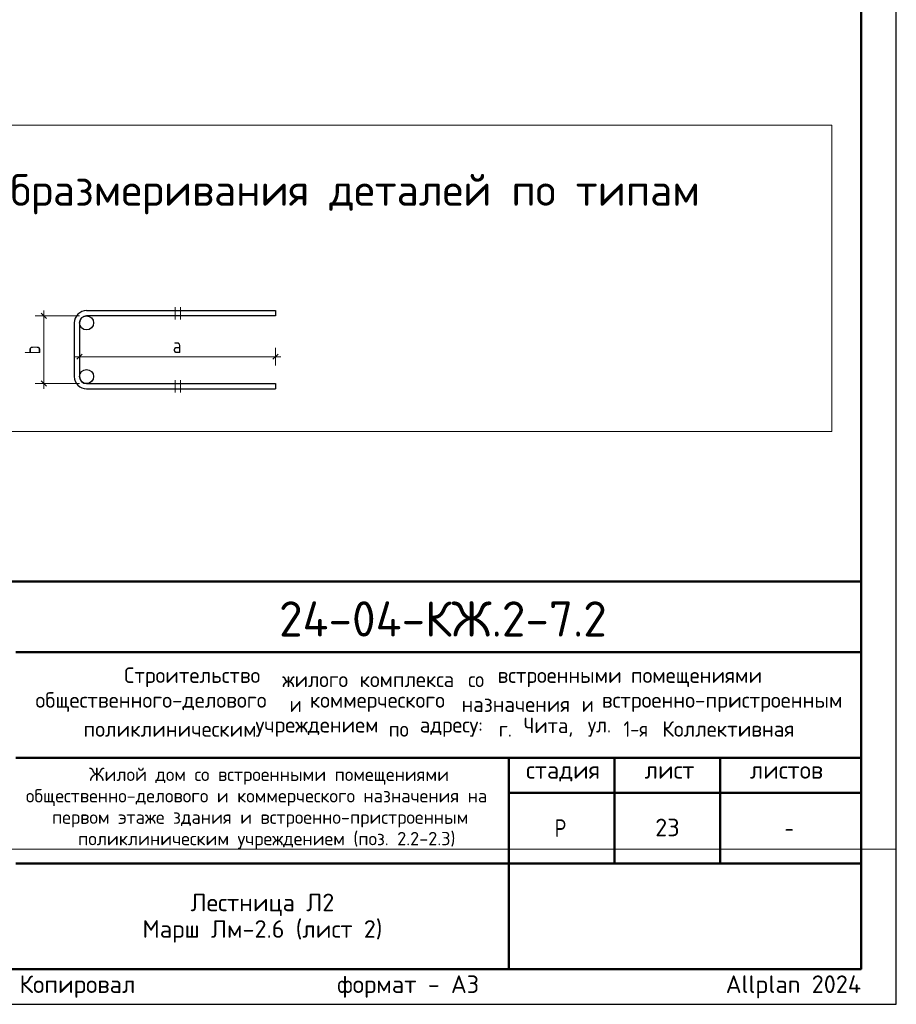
# Model space of a CAD drawing. Header units: millimetres. Extents: x 0 to 21000, y 0 to 14855.
# Tile 14 of 25: x 14777 to 21000, y 0 to 6987. Entities that reach past the tile are written whole.
import ezdxf

# ---------------------------------------------------------------- set-up
doc = ezdxf.new("R2010")
doc.units = ezdxf.units.MM
doc.layers.add('Standard', color=7, linetype='Continuous', lineweight=25)
doc.layers.add('Надписи', color=7, linetype='Continuous', lineweight=25)
doc.styles.add('ISOCPEUR', font='txt')

msp = doc.modelspace()

# ---------------------------------------------------------------- linework, layer by layer
at = {"layer": 'Standard', "color": 7, "linetype": 'Continuous', "lineweight": 25, "transparency": 33554687}
for p, q in [((14929.4, 4904.3), (14966.9, 4866.8)), ((15164.2, 4835.6), (15164.2, 4455.1)), ((15201.7, 4835.6), (15201.7, 4455.1)), ((15183, 4577.3), (15220.5, 4614.8)), ((16573.5, 4577.3), (16611, 4614.8)), ((14929.4, 4423.8), (14966.9, 4386.3)), ((15251.7, 4405.1), (16592.2, 4405.1)), ((16592.2, 4405.1), (16592.2, 4367.6)), ((15251.7, 4367.6), (16592.2, 4367.6)), ((20750, 250), (20750, 3000)), ((11500, 250), (20750, 250)), ((11500, 250), (20750, 250)), ((11500, 250), (20750, 250))]:
    msp.add_line(p, q, dxfattribs=at)
at = {"layer": 'Standard', "color": 7, "linetype": 'Continuous', "lineweight": 13, "transparency": 33554687}
for p, q in [((14948.2, 4885.6), (14948.2, 4923.1)), ((15881, 4948.1), (15881, 4860.6)), ((15918.5, 4860.6), (15918.5, 4948.1)), ((14948.2, 4885.6), (14885.7, 4885.6)), ((14948.2, 4885.6), (15010.7, 4885.6)), ((14948.2, 4885.6), (15201.7, 4885.6)), ((15201.7, 4596), (15201.7, 4658.5)), ((16592.2, 4596), (16592.2, 4658.5)), ((15201.7, 4596), (15164.2, 4596)), ((15201.7, 4596), (15201.7, 4533.5)), ((15201.7, 4596), (16592.2, 4596)), ((16592.2, 4596), (16592.2, 4533.5)), ((16592.2, 4596), (16629.7, 4596)), ((14948.2, 4405.1), (14885.7, 4405.1)), ((14948.2, 4405.1), (15010.7, 4405.1)), ((14948.2, 4405.1), (15201.7, 4405.1)), ((14948.2, 4405.1), (14948.2, 4367.6)), ((15881, 4430.1), (15881, 4342.6)), ((15918.5, 4342.6), (15918.5, 4430.1))]:
    msp.add_line(p, q, dxfattribs=at)
at = {"layer": 'Standard', "color": 7, "linetype": 'Continuous', "lineweight": 50, "transparency": 33554687}
for p, q in [((11500, 3000), (20750, 3000)), ((14750, 2500), (20750, 2500)), ((14750, 1750), (20750, 1750)), ((18250, 1000), (18250, 1750)), ((19000, 1000), (19000, 1750)), ((19750, 1000), (19750, 1750)), ((18250, 1500), (20750, 1500)), ((14750, 1000), (20750, 1000)), ((18250, 250), (18250, 1000)), ((18250, 250), (18250, 1000))]:
    msp.add_line(p, q, dxfattribs=at)
at = {"layer": 'Standard', "color": 7, "linetype": 'Continuous', "lineweight": 13, "transparency": 33554687}
for points in [[(0, 14855), (0, 1100), (21000, 1100), (21000, 14855)], [(20542.5, 6238.6), (11746.9, 6238.6), (11746.9, 4065.8), (20542.5, 4065.8), (20542.5, 6238.6)], [(14948.2, 4885.6), (14948.2, 4563.2), (14948.2, 4563.2), (14948.2, 4405.1)]]:
    msp.add_lwpolyline(points, dxfattribs=at)
at = {"layer": 'Standard', "color": 7, "linetype": 'Continuous', "lineweight": 25, "transparency": 33554687}
msp.add_lwpolyline([(0, 0), (21000, 0), (21000, 14850), (0, 14850), (0, 0)], close=True, dxfattribs=at)
at = {"layer": 'Standard', "color": 7, "linetype": 'Continuous', "lineweight": 50, "transparency": 33554687}
msp.add_lwpolyline([(1000, 14600), (20750, 14600), (20750, 250), (1000, 250), (1000, 14600)], close=True, dxfattribs=at)
at = {"layer": 'Standard', "color": 7, "linetype": 'Continuous', "lineweight": 25, "transparency": 33554687}
for points in [[(15251.7, 4923.1), (16592.2, 4923.1), (16592.2, 4885.6), (15251.7, 4885.6)], [(20750, 3000), (11500, 3000), (11500, 250), (20750, 250), (20750, 3000)]]:
    msp.add_lwpolyline(points, dxfattribs=at)
at = {"layer": 'Standard', "color": 9, "linetype": 'Continuous', "lineweight": -3, "true_color": 0xc7c7c7, "transparency": 33554687}
for centre in [(15251.7, 4835.6), (15251.7, 4455.1)]:
    msp.add_circle(centre, 50, dxfattribs=at)
at = {"layer": 'Standard', "color": 7, "linetype": 'Continuous', "lineweight": 25, "transparency": 33554687}
for centre, radius, start, end in [((15251.7, 4835.6), 87.5, 90, 180), ((15251.7, 4835.6), 50, 90, 180), ((15251.7, 4455.1), 87.5, 180, 270), ((15251.7, 4455.1), 50, 180, 270)]:
    msp.add_arc(centre, radius, start, end, dxfattribs=at)

# ---------------------------------------------------------------- texts
at = {"layer": 'Standard', "color": 7, "linetype": 'Continuous', "lineweight": 50, "transparency": 33554687, "attachment_point": 7, "style": 'ISOCPEUR'}
for s, insert, char_height, width in [('\\W0.99;Схема образмеривания деталей по типам', (13654, 5605.6), 225, 6104.361), ('\\W0.98;24-04-КЖ.2-7.2', (16617.6, 2609.1), 250, 2520.794)]:
    msp.add_mtext(s, dxfattribs=dict(at, insert=insert, char_height=char_height, width=width))
at = {"layer": 'Standard', "color": 7, "linetype": 'Continuous', "lineweight": 25, "transparency": 33554687, "attachment_point": 7, "style": 'ISOCPEUR'}
for s, insert, char_height, width in [('\\W0.78;a', (15864, 4621), 110, 119.686), ('\\W0.98;Строительство ', (15518.6, 2250.8), 110, 1175.348), ('\\W0.96;жилого ', (16640.6, 2250.8), 110, 602.55), ('\\W0.97;комплекса ', (17190.6, 2250.8), 110, 823.039), ('\\W0.90;со ', (17960.6, 2250.8), 110, 258.739), ('\\W0.98;встроенными ', (18169.6, 2250.8), 110, 999.233), ('\\W0.98;помещениями', (19115.6, 2250.8), 110, 955.088), ('\\W0.99;общественного-делового ', (14888.9, 2074.8), 110, 1857.162), ('\\W0.87;и ', (16692.9, 2074.8), 110, 190.617), ('\\W0.98;коммерческого ', (16835.9, 2074.8), 110, 1131.214), ('\\W0.97;назначения ', (17913.9, 2074.8), 110, 905.516), ('\\W0.87;и ', (18766.4, 2074.8), 110, 190.609), ('\\W0.99;встроенно-пристроенным', (18909.4, 2074.8), 110, 1791.218), ('\\W0.98;поликлиническим ', (15229.9, 1898.8), 110, 1274.191), ('\\W0.98;учреждением ', (16450.9, 1898.8), 110, 999.123), ('\\W0.91;по ', (17396.9, 1898.8), 110, 269.87), ('\\W0.96;адресу: ', (17616.9, 1898.8), 110, 613.612), ('\\W0.89;г. ', (18177.9, 1898.8), 110, 224.789), ('\\W0.95;Чита, ', (18353.9, 1898.8), 110, 508.778), ('\\W0.92;ул. ', (18810.4, 1898.8), 110, 303.428), ('\\W0.86;1-я ', (19063.4, 1898.8), 110, 322.299), ('\\W0.98;Коллективная', (19338.4, 1898.8), 110, 1021.088), ('\\W0.99;стадия    лист     листов', (18371.3, 1581.1), 125, 2186.296), ('\\W0.80;Р', (18575, 1187.5), 125, 149.931), ('\\W0.78;-', (20206.2, 1187.5), 125, 135.997)]:
    msp.add_mtext(s, dxfattribs=dict(at, insert=insert, char_height=char_height, width=width))
at = {"layer": 'Standard', "color": 7, "linetype": 'Continuous', "lineweight": 25, "transparency": 33554687, "insert": (14923.2, 4612.3), "char_height": 110, "width": 119.686, "attachment_point": 7, "rotation": 90, "style": 'ISOCPEUR'}
msp.add_mtext('\\W0.78;b', dxfattribs=at)
at = {"layer": 'Standard', "color": 7, "linetype": 'Continuous', "lineweight": 18, "transparency": 33554687, "char_height": 95, "attachment_point": 7, "style": 'ISOCPEUR'}
for s, insert, width in [('\\W0.99;Жилой дом со встроенными помещениями', (15269.8, 1558.7), 2506.356), ('\\W0.99;общественно-делового и коммерческого назначения на', (14820.9, 1406.7), 3403.402), ('\\W0.99;первом этаже здания и встроенно-пристроенным', (15006.1, 1254.7), 3033.239), ('\\W0.99;поликлиническим учреждением (поз. 2.2-2.3)', (15191.4, 1102.7), 2662.626)]:
    msp.add_mtext(s, dxfattribs=dict(at, insert=insert, width=width))
at = {"layer": 'Standard', "color": 7, "linetype": 'Continuous', "lineweight": 25, "transparency": 33554687, "insert": (16500, 785.4), "char_height": 125, "width": 1733.438, "attachment_point": 2, "line_spacing_factor": 0.903614}
msp.add_mtext('\\A1;{\\fISOCPEUR|i0|b0;\\H125.000000;\\W1.000000;\\C7;Лестница Л2}\\P{\\fISOCPEUR|i0|b0;\\H125.000000;\\W1.000000;\\C7;Марш Лм-2.6 (лист 2)}\\P', dxfattribs=at)
at = {"layer": 'Standard', "color": 8, "linetype": 'Continuous', "lineweight": 13, "transparency": 33554687, "insert": (20750, 123.9), "char_height": 125, "width": 5874.732, "attachment_point": 6, "style": 'ISOCPEUR'}
msp.add_mtext('\\A1;{\\fISOCPEUR|i0|b0;\\H125.000000;\\W1.000000;\\C8;Копировал                  формат - А3                      Allplan 2024}\\P', dxfattribs=at)
at = {"layer": 'Надписи', "color": 7, "linetype": 'Continuous', "lineweight": 13, "transparency": 33554687, "insert": (19375, 1255), "char_height": 125, "width": 229.688, "attachment_point": 5, "style": 'ISOCPEUR'}
msp.add_mtext('\\A1;{\\fISOCPEUR|i0|b0;\\H125.000000;\\W1.000000;\\C7;23}\\P', dxfattribs=at)

doc.saveas('drawing.dxf')
